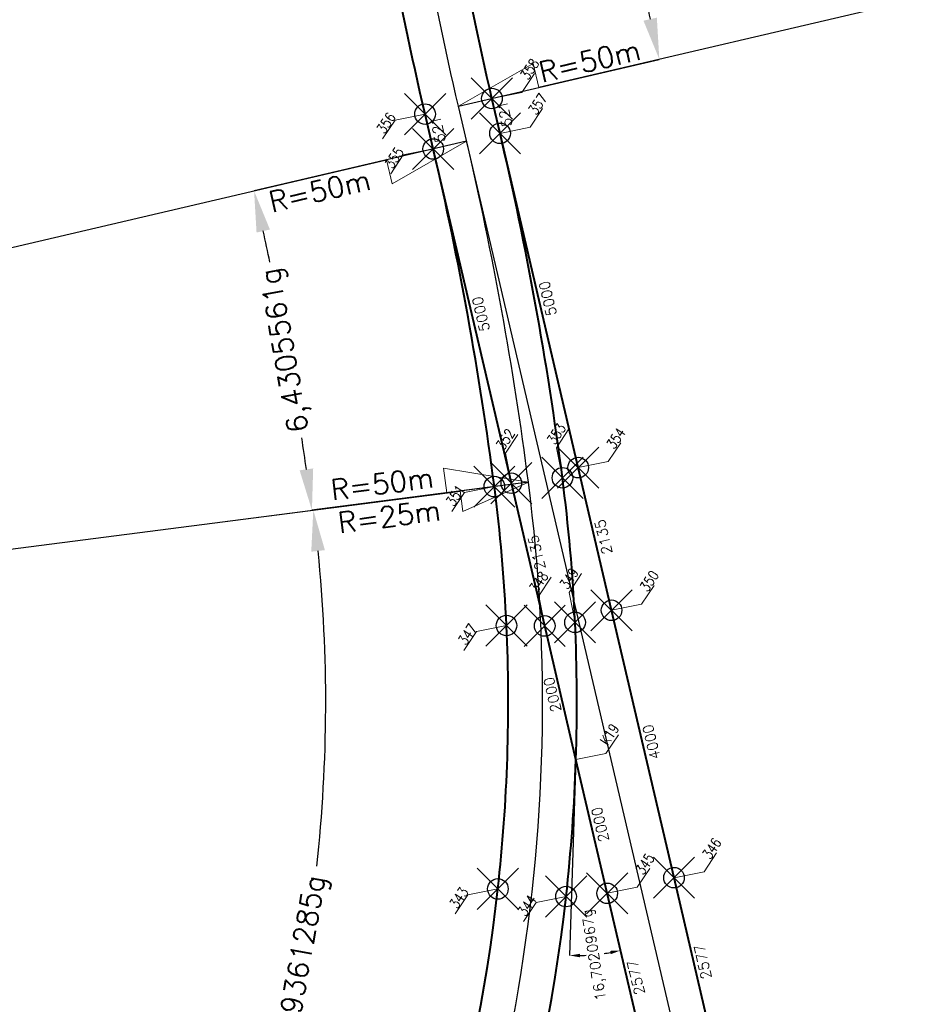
# Model space of a CAD drawing. Header units: metres. Extents: x 6603774 to 6604307, y 5739806 to 5740703.
# Tile 34 of 38: x 6604117 to 6604130, y 5739977 to 5739992. Entities that reach past the tile are written whole.
import ezdxf

# ---------------------------------------------------------------- set-up
doc = ezdxf.new("R2010")
doc.units = ezdxf.units.M
doc.header["$PDMODE"] = 35
doc.header["$PDSIZE"] = 0.3
doc.linetypes.add('DASHDOT', pattern=[25.4, 12.7, -6.35, 0, -6.35])
doc.layers.add('-punkty-specyf', color=7, linetype='Continuous')
for name, color, linetype, lineweight in [('-spec-dług-szyn', 7, 'Continuous', 20), ('-spec-wym-k-wewn', 6, 'Continuous', 13), ('-spec-wym-k-zewn', 30, 'Continuous', 13), ('-spec-wym-kąt-blok', 160, 'Continuous', 13), ('mat-szyna 76C1(VK Ri60)', 3, 'Continuous', 40), ('mat-szyna R60R2', 7, 'Continuous', 40), ('OSIE_TORU', 10, 'DASHDOT', 30), ('szyna 59R2 (między zwr. a krzyż.)', 222, 'Continuous', 40), ('szyna 60R2 (między zwr. a krzyż.)', 254, 'Continuous', 40), ('T_szyny 60R2 R290', 14, 'Continuous', 40), ('wsp-KrzyżownicRZ', 1, 'Continuous', 15), ('wsp-tocznej-szyn RZ', 114, 'Continuous', 15), ('zwrotnica R50m', 140, 'Continuous', 40)]:
    doc.layers.add(name, color=color, linetype=linetype, lineweight=lineweight)
doc.styles.add('dług-szyn', font='txt.shx')
doc.styles.add('prom-specyf', font='txt.shx')
doc.styles.add('WSP', font='txt.shx', dxfattribs={"width": 0.8})
doc.dimstyles.new('Długości-szyn-spec', dxfattribs={"dimtxt": 0.15, "dimasz": 0.01, "dimexe": 1.25, "dimexo": 0, "dimgap": 0, "dimtad": 0, "dimdec": 0, "dimlfac": 1000, "dimtxsty": 'dług-szyn', "dimblk": 'NONE', "dimcen": 0, "dimse1": 1, "dimse2": 1, "dimsd1": 1, "dimsd2": 1, "dimaunit": 1, "dimadec": 3, "dimazin": 0, "dimtfac": 1, "dimtdec": 0, "dimtmove": 0, "dimatfit": 3, "dimldrblk": 'NONE', "dimfxl": 1, "dimtolj": 1, "dimarcsym": 0})
doc.dimstyles.new('krzyz-tory-w-100-kąty', dxfattribs={"dimtxt": 0.15, "dimasz": 0.15, "dimexe": 0, "dimexo": 0, "dimgap": 0.03, "dimtad": 0, "dimdec": 0, "dimtxsty": 'prom-specyf', "dimcen": 0, "dimaunit": 2, "dimadec": 7, "dimazin": 0, "dimtfac": 1, "dimtdec": 0, "dimtmove": 0, "dimatfit": 3, "dimfxl": 1, "dimarcsym": 0})
doc.dimstyles.new('Strzałka -pra-duża-spec', dxfattribs={"dimtxt": 0.3, "dimasz": 1.2, "dimexe": 0, "dimexo": 0, "dimgap": 0.005, "dimtad": 3, "dimjust": 1, "dimdec": 0, "dimzin": 0, "dimdsep": 46, "dimtxsty": 'prom-specyf', "dimblk": 'STRZAŁKA1', "dimcen": 0, "dimdle": 0.6, "dimclrd": 256, "dimadec": 0, "dimazin": 0, "dimtfac": 0.75, "dimtdec": 0, "dimtofl": 0, "dimtmove": 2, "dimatfit": 3, "dimfxl": 1, "dimtolj": 1, "dimtzin": 0, "dimlwd": -1, "dimarcsym": 0})
doc.dimstyles.new('Strzałka -pra-spec', dxfattribs={"dimtxt": 0.3, "dimasz": 1, "dimexe": 0, "dimexo": 0, "dimgap": 0.005, "dimtad": 3, "dimjust": 1, "dimdec": 0, "dimzin": 0, "dimdsep": 46, "dimtxsty": 'prom-specyf', "dimblk": 'STRZAŁKA1', "dimcen": 0, "dimdle": 0.6, "dimclrd": 256, "dimadec": 0, "dimazin": 0, "dimtfac": 0.75, "dimtdec": 0, "dimtofl": 0, "dimtmove": 2, "dimatfit": 3, "dimfxl": 1, "dimtolj": 1, "dimtzin": 0, "dimlwd": -1, "dimarcsym": 0})
doc.dimstyles.new('Strzałka le--spec', dxfattribs={"dimtxt": 0.3, "dimasz": 1, "dimexe": 0, "dimexo": 0, "dimgap": 0.02, "dimtad": 1, "dimdec": 0, "dimzin": 0, "dimdsep": 46, "dimtxsty": 'prom-specyf', "dimblk": 'STZRAŁKA-LEWA', "dimcen": 0, "dimdle": 0.6, "dimadec": 0, "dimazin": 0, "dimtfac": 0.75, "dimtdec": 0, "dimtofl": 0, "dimtmove": 2, "dimatfit": 3, "dimfxl": 1, "dimtolj": 1, "dimtzin": 0, "dimarcsym": 0})
doc.dimstyles.new('Strzałka le-duża-spec', dxfattribs={"dimtxt": 0.3, "dimasz": 1.2, "dimexe": 0, "dimexo": 0, "dimgap": 0.02, "dimtad": 1, "dimdec": 0, "dimzin": 0, "dimdsep": 46, "dimtxsty": 'prom-specyf', "dimblk": 'STZRAŁKA-LEWA', "dimcen": 0, "dimdle": 0.6, "dimadec": 0, "dimazin": 0, "dimtfac": 0.75, "dimtdec": 0, "dimtofl": 0, "dimtmove": 2, "dimatfit": 3, "dimfxl": 1, "dimtolj": 1, "dimtzin": 0, "dimarcsym": 0})
doc.dimstyles.new('tory-w-100-kąty', dxfattribs={"dimtxt": 0.15, "dimasz": 0.6, "dimexe": 0, "dimexo": 0, "dimgap": 0, "dimtad": 0, "dimdec": 0, "dimtxsty": 'prom-specyf', "dimcen": 0, "dimaunit": 2, "dimadec": 7, "dimazin": 0, "dimtfac": 1, "dimtdec": 0, "dimtmove": 0, "dimatfit": 3, "dimfxl": 1, "dimarcsym": 0})

# ---------------------------------------------------------------- blocks, each defined once
blk = doc.blocks.new('STZRAŁKA-LEWA')
for p, q in [((-1, 0), (0, 0)), ((0, 0), (-1, -0.299)), ((-1, 0), (-1, -0.299))]:
    blk.add_line(p, q)
blk = doc.blocks.new('*D183')
at = {"layer": '-spec-wym-k-zewn', "color": 0, "lineweight": -2, "transparency": 16777216}
blk.add_line((6604080.253, 5739980.246), (6604124.003, 5739957.304), dxfattribs=at)
at = {"layer": 'Defpoints', "color": 0, "transparency": 16777216}
for p in [(6604080.785, 5739979.968), (6604125.066, 5739956.747)]:
    blk.add_point(p, dxfattribs=at)
at = {"layer": '-spec-wym-k-zewn', "color": 0, "lineweight": -2, "transparency": 16777216, "xscale": 1.2, "yscale": 1.2, "zscale": 1.2, "rotation": 332.327694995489}
blk.add_blockref('STZRAŁKA-LEWA', (6604125.066, 5739956.747), dxfattribs=at)
at = {"layer": '-spec-wym-k-zewn', "color": 0, "transparency": 16777216, "insert": (6604123.044, 5739957.503), "char_height": 0.3, "attachment_point": 5, "rotation": 332.3277, "style": 'prom-specyf'}
blk.add_mtext('\\A1;R=50m', dxfattribs=at)
blk = doc.blocks.new('STRZAŁKA1')
for p, q in [((0, 0), (-1, 0.299)), ((-1, 0), (-1, 0.299)), ((-1, 0), (0, 0))]:
    blk.add_line(p, q)
blk = doc.blocks.new('*D184')
at = {"layer": '-spec-wym-k-zewn', "transparency": 16777216}
blk.add_line((6604121.397, 5739952.911), (6604080.285, 5739980.3), dxfattribs=at)
at = {"layer": 'Defpoints', "color": 0, "transparency": 16777216}
for p in [(6604080.785, 5739979.968), (6604122.396, 5739952.246)]:
    blk.add_point(p, dxfattribs=at)
at = {"layer": '-spec-wym-k-zewn', "transparency": 16777216, "xscale": 1.2, "yscale": 1.2, "zscale": 1.2, "rotation": 326.3276949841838}
blk.add_blockref('STRZAŁKA1', (6604122.396, 5739952.246), dxfattribs=at)
at = {"layer": '-spec-wym-k-zewn', "color": 0, "transparency": 16777216, "insert": (6604120.8, 5739953.621), "char_height": 0.3, "attachment_point": 5, "rotation": 326.3277, "style": 'prom-specyf'}
blk.add_mtext('\\A1;R=50m', dxfattribs=at)
blk = doc.blocks.new('*D185')
at = {"layer": '-spec-wym-k-wewn', "color": 0, "lineweight": -2, "transparency": 16777216}
blk.add_line((6604170.089, 5739986.685), (6604126.425, 5740009.789), dxfattribs=at)
at = {"layer": 'Defpoints', "color": 0, "transparency": 16777216}
for p in [(6604125.364, 5740010.35), (6604169.559, 5739986.965)]:
    blk.add_point(p, dxfattribs=at)
at = {"layer": '-spec-wym-k-wewn', "color": 0, "lineweight": -2, "transparency": 16777216, "xscale": 1.2, "yscale": 1.2, "zscale": 1.2, "rotation": 152.1151954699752}
blk.add_blockref('STZRAŁKA-LEWA', (6604125.364, 5740010.35), dxfattribs=at)
at = {"layer": '-spec-wym-k-wewn', "color": 0, "transparency": 16777216, "insert": (6604127.276, 5740009.62), "char_height": 0.3, "attachment_point": 5, "rotation": 332.1152, "style": 'prom-specyf'}
blk.add_mtext('\\A1;R=50m', dxfattribs=at)
blk = doc.blocks.new('*D186')
at = {"layer": '-spec-wym-k-wewn', "transparency": 16777216}
blk.add_line((6604128.946, 5740014.022), (6604170.058, 5739986.632), dxfattribs=at)
at = {"layer": 'Defpoints', "color": 0, "transparency": 16777216}
for p in [(6604127.948, 5740014.687), (6604169.559, 5739986.965)]:
    blk.add_point(p, dxfattribs=at)
at = {"layer": '-spec-wym-k-wewn', "transparency": 16777216, "xscale": 1.2, "yscale": 1.2, "zscale": 1.2, "rotation": 146.327694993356}
blk.add_blockref('STRZAŁKA1', (6604127.948, 5740014.687), dxfattribs=at)
at = {"layer": '-spec-wym-k-wewn', "color": 0, "transparency": 16777216, "insert": (6604129.523, 5740013.374), "char_height": 0.3, "attachment_point": 5, "rotation": 326.3277, "style": 'prom-specyf'}
blk.add_mtext('\\A1;R=50m', dxfattribs=at)
blk = doc.blocks.new('*D190')
at = {"layer": '-spec-wym-k-wewn', "color": 0, "lineweight": -2, "transparency": 16777216}
blk.add_line((6604172.851, 5740001.909), (6604124.748, 5739990.664), dxfattribs=at)
at = {"layer": 'Defpoints', "color": 0, "transparency": 16777216}
for p in [(6604172.267, 5740001.773), (6604123.579, 5739990.391)]:
    blk.add_point(p, dxfattribs=at)
at = {"layer": '-spec-wym-k-wewn', "color": 0, "lineweight": -2, "transparency": 16777216, "xscale": 1.2, "yscale": 1.2, "zscale": 1.2, "rotation": 193.1577111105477}
blk.add_blockref('STZRAŁKA-LEWA', (6604123.579, 5739990.391), dxfattribs=at)
at = {"layer": '-spec-wym-k-wewn', "color": 0, "transparency": 16777216, "insert": (6604125.488, 5739991.052), "char_height": 0.3, "attachment_point": 5, "rotation": 13.1577, "style": 'prom-specyf'}
blk.add_mtext('\\A1;R=50m', dxfattribs=at)
blk = doc.blocks.new('*D195')
at = {"layer": '-spec-wym-k-wewn', "transparency": 16777216}
blk.add_line((6604118.276, 5739966.262), (6604077.164, 5739993.652), dxfattribs=at)
at = {"layer": 'Defpoints', "color": 0, "transparency": 16777216}
for p in [(6604077.664, 5739993.319), (6604119.275, 5739965.597)]:
    blk.add_point(p, dxfattribs=at)
at = {"layer": '-spec-wym-k-wewn', "transparency": 16777216, "xscale": 1.2, "yscale": 1.2, "zscale": 1.2, "rotation": 326.327694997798}
blk.add_blockref('STRZAŁKA1', (6604119.275, 5739965.597), dxfattribs=at)
at = {"layer": '-spec-wym-k-wewn', "color": 0, "transparency": 16777216, "insert": (6604117.624, 5739967.013), "char_height": 0.3, "attachment_point": 5, "rotation": 326.3277, "style": 'prom-specyf'}
blk.add_mtext('\\A1;R=50m', dxfattribs=at)
blk = doc.blocks.new('*D196')
at = {"layer": '-spec-wym-k-wewn', "color": 0, "lineweight": -2, "transparency": 16777216}
blk.add_line((6604077.132, 5739993.598), (6604120.882, 5739970.656), dxfattribs=at)
at = {"layer": 'Defpoints', "color": 0, "transparency": 16777216}
for p in [(6604077.664, 5739993.319), (6604121.944, 5739970.098)]:
    blk.add_point(p, dxfattribs=at)
at = {"layer": '-spec-wym-k-wewn', "color": 0, "lineweight": -2, "transparency": 16777216, "xscale": 1.2, "yscale": 1.2, "zscale": 1.2, "rotation": 332.3276949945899}
blk.add_blockref('STZRAŁKA-LEWA', (6604121.944, 5739970.098), dxfattribs=at)
at = {"layer": '-spec-wym-k-wewn', "color": 0, "transparency": 16777216, "insert": (6604119.969, 5739970.831), "char_height": 0.3, "attachment_point": 5, "rotation": 332.3277, "style": 'prom-specyf'}
blk.add_mtext('\\A1;R=50m', dxfattribs=at)
blk = doc.blocks.new('*D197')
at = {"layer": '-spec-wym-k-wewn', "transparency": 16777216}
blk.add_line((6604121.059, 5739970.563), (6604099.273, 5739981.987), dxfattribs=at)
at = {"layer": 'Defpoints', "color": 0, "transparency": 16777216}
for p in [(6604099.804, 5739981.709), (6604121.944, 5739970.098)]:
    blk.add_point(p, dxfattribs=at)
at = {"layer": '-spec-wym-k-wewn', "transparency": 16777216, "rotation": 332.3276949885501}
blk.add_blockref('STRZAŁKA1', (6604121.944, 5739970.098), dxfattribs=at)
at = {"layer": '-spec-wym-k-wewn', "color": 0, "transparency": 16777216, "insert": (6604120.214, 5739971.283), "char_height": 0.3, "attachment_point": 5, "rotation": 332.3277, "style": 'prom-specyf'}
blk.add_mtext('\\A1;R=25m', dxfattribs=at)
blk = doc.blocks.new('*D198')
at = {"layer": '-spec-wym-k-wewn', "color": 0, "lineweight": -2, "transparency": 16777216}
blk.add_line((6604099.209, 5739981.632), (6604123.606, 5739984.787), dxfattribs=at)
at = {"layer": 'Defpoints', "color": 0, "transparency": 16777216}
for p in [(6604124.597, 5739984.916), (6604099.804, 5739981.709)]:
    blk.add_point(p, dxfattribs=at)
at = {"layer": '-spec-wym-k-wewn', "color": 0, "lineweight": -2, "transparency": 16777216, "rotation": 7.370210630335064}
blk.add_blockref('STZRAŁKA-LEWA', (6604124.597, 5739984.916), dxfattribs=at)
at = {"layer": '-spec-wym-k-wewn', "color": 0, "transparency": 16777216, "insert": (6604122.57, 5739984.418), "char_height": 0.3, "attachment_point": 5, "rotation": 7.3702, "style": 'prom-specyf'}
blk.add_mtext('\\A1;R=25m', dxfattribs=at)
blk = doc.blocks.new('*D199')
at = {"layer": '-spec-wym-k-wewn', "transparency": 16777216}
blk.add_line((6604123.407, 5739984.762), (6604074.415, 5739978.425), dxfattribs=at)
at = {"layer": 'Defpoints', "color": 0, "transparency": 16777216}
for p in [(6604124.597, 5739984.916), (6604075.011, 5739978.502)]:
    blk.add_point(p, dxfattribs=at)
at = {"layer": '-spec-wym-k-wewn', "transparency": 16777216, "xscale": 1.2, "yscale": 1.2, "zscale": 1.2, "rotation": 7.370210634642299}
blk.add_blockref('STRZAŁKA1', (6604124.597, 5739984.916), dxfattribs=at)
at = {"layer": '-spec-wym-k-wewn', "color": 0, "transparency": 16777216, "insert": (6604122.465, 5739984.895), "char_height": 0.3, "attachment_point": 5, "rotation": 7.3702, "style": 'prom-specyf'}
blk.add_mtext('\\A1;R=50m', dxfattribs=at)
blk = doc.blocks.new('*D200')
at = {"layer": '-spec-wym-k-wewn', "color": 0, "lineweight": -2, "transparency": 16777216}
blk.add_line((6604074.426, 5739978.365), (6604122.529, 5739989.61), dxfattribs=at)
at = {"layer": 'Defpoints', "color": 0, "transparency": 16777216}
for p in [(6604123.698, 5739989.883), (6604075.011, 5739978.502)]:
    blk.add_point(p, dxfattribs=at)
at = {"layer": '-spec-wym-k-wewn', "color": 0, "lineweight": -2, "transparency": 16777216, "xscale": 1.2, "yscale": 1.2, "zscale": 1.2, "rotation": 13.1577111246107}
blk.add_blockref('STZRAŁKA-LEWA', (6604123.698, 5739989.883), dxfattribs=at)
at = {"layer": '-spec-wym-k-wewn', "color": 0, "transparency": 16777216, "insert": (6604121.555, 5739989.161), "char_height": 0.3, "attachment_point": 5, "rotation": 13.1577, "style": 'prom-specyf'}
blk.add_mtext('\\A1;R=50m', dxfattribs=at)
blk = doc.blocks.new('*D205')
at = {"layer": '-spec-wym-k-wewn', "color": 0, "lineweight": -2, "transparency": 16777216}
for p, q in [((6604127.948, 5740014.687), (6604130.401, 5740013.053)), ((6604125.364, 5740010.35), (6604127.97, 5740008.971))]:
    blk.add_line(p, q, dxfattribs=at)
for start, end in [(147.0583, 147.6382), (150.8047, 151.3846)]:
    blk.add_arc((6604169.559, 5739986.965), 47.052, start, end, dxfattribs=at)
at = {"layer": '-spec-wym-k-wewn', "color": 0, "transparency": 16777216}
for points in [[(6604129.988, 5740012.606), (6604130.155, 5740012.497), (6604130.401, 5740013.053)], [(6604128.342, 5740009.452), (6604128.165, 5740009.547), (6604127.97, 5740008.971)]]:
    blk.add_solid(points, dxfattribs=at)
at = {"layer": 'Defpoints', "color": 0, "transparency": 16777216}
for p in [(6604127.948, 5740014.687), (6604129.545, 5740011.72), (6604125.364, 5740010.35), (6604169.559, 5739986.965)]:
    blk.add_point(p, dxfattribs=at)
at = {"layer": '-spec-wym-k-wewn', "color": 0, "transparency": 16777216, "insert": (6604129.134, 5740011.043), "char_height": 0.3, "attachment_point": 5, "rotation": 59.2214, "style": 'prom-specyf'}
blk.add_mtext('6,4305561g', dxfattribs=at)
blk = doc.blocks.new('*D207')
at = {"layer": '-spec-wym-k-wewn', "color": 0, "lineweight": -2, "transparency": 16777216}
for p, q in [((6604122.656, 5739995.542), (6604125.637, 5739995.917)), ((6604123.579, 5739990.391), (6604126.505, 5739991.075))]:
    blk.add_line(p, q, dxfattribs=at)
for start, end in [(187.8892, 188.4811), (191.8343, 192.4262)]:
    blk.add_arc((6604172.267, 5740001.773), 46.996, start, end, dxfattribs=at)
at = {"layer": '-spec-wym-k-wewn', "color": 0, "transparency": 16777216}
for points in [[(6604125.617, 5739995.309), (6604125.815, 5739995.335), (6604125.637, 5739995.917)], [(6604126.469, 5739991.682), (6604126.274, 5739991.638), (6604126.505, 5739991.075)]]:
    blk.add_solid(points, dxfattribs=at)
at = {"layer": 'Defpoints', "color": 0, "transparency": 16777216}
for p in [(6604172.267, 5740001.773), (6604122.656, 5739995.542), (6604126.159, 5739992.678), (6604123.579, 5739990.391)]:
    blk.add_point(p, dxfattribs=at)
at = {"layer": '-spec-wym-k-wewn', "color": 0, "transparency": 16777216, "insert": (6604126.008, 5739993.484), "char_height": 0.3, "attachment_point": 5, "rotation": 100.1577, "style": 'prom-specyf'}
blk.add_mtext('6,6666667g', dxfattribs=at)
blk = doc.blocks.new('*D220')
at = {"layer": '-spec-wym-k-zewn', "color": 0, "lineweight": -2, "transparency": 16777216}
for p, q in [((6604125.066, 5739956.747), (6604122.25, 5739958.223)), ((6604122.396, 5739952.246), (6604119.75, 5739954.008))]:
    blk.add_line(p, q, dxfattribs=at)
for start, end in [(331.0105, 331.5935), (327.0619, 327.6448)]:
    blk.add_arc((6604080.785, 5739979.968), 46.821, start, end, dxfattribs=at)
at = {"layer": '-spec-wym-k-zewn', "color": 0, "transparency": 16777216}
for points in [[(6604121.88, 5739957.741), (6604122.057, 5739957.647), (6604122.25, 5739958.223)], [(6604120.163, 5739954.455), (6604119.996, 5739954.564), (6604119.75, 5739954.008)]]:
    blk.add_solid(points, dxfattribs=at)
at = {"layer": 'Defpoints', "color": 0, "transparency": 16777216}
for p in [(6604080.785, 5739979.968), (6604125.066, 5739956.747), (6604120.632, 5739955.384), (6604122.396, 5739952.246)]:
    blk.add_point(p, dxfattribs=at)
at = {"layer": '-spec-wym-k-zewn', "color": 0, "transparency": 16777216, "insert": (6604121.055, 5739956.083), "char_height": 0.3, "attachment_point": 5, "rotation": 59.3277, "style": 'prom-specyf'}
blk.add_mtext('6,6666667g', dxfattribs=at)
blk = doc.blocks.new('*D222')
at = {"layer": '-spec-wym-k-wewn', "color": 0, "lineweight": -2, "transparency": 16777216}
for p, q in [((6604123.698, 5739989.883), (6604120.601, 5739989.159)), ((6604124.597, 5739984.916), (6604121.444, 5739984.508))]:
    blk.add_line(p, q, dxfattribs=at)
for start, end in [(11.855, 12.4235), (8.1045, 8.6729)]:
    blk.add_arc((6604075.011, 5739978.502), 46.82, start, end, dxfattribs=at)
at = {"layer": '-spec-wym-k-wewn', "color": 0, "transparency": 16777216}
for points in [[(6604120.637, 5739988.552), (6604120.832, 5739988.596), (6604120.601, 5739989.159)], [(6604121.462, 5739985.116), (6604121.264, 5739985.089), (6604121.444, 5739984.508)]]:
    blk.add_solid(points, dxfattribs=at)
at = {"layer": 'Defpoints', "color": 0, "transparency": 16777216}
for p in [(6604123.698, 5739989.883), (6604121.215, 5739986.067), (6604124.597, 5739984.916), (6604075.011, 5739978.502)]:
    blk.add_point(p, dxfattribs=at)
at = {"layer": '-spec-wym-k-wewn', "color": 0, "transparency": 16777216, "insert": (6604121.081, 5739986.844), "char_height": 0.3, "attachment_point": 5, "rotation": 100.264, "style": 'prom-specyf'}
blk.add_mtext('6,4305561g', dxfattribs=at)
blk = doc.blocks.new('*D223')
at = {"layer": '-spec-wym-k-wewn', "color": 0, "lineweight": -2, "transparency": 16777216}
for p, q in [((6604124.597, 5739984.916), (6604121.464, 5739984.51)), ((6604121.944, 5739970.098), (6604119.147, 5739971.565))]:
    blk.add_line(p, q, dxfattribs=at)
for start, end in [(353.7213, 5.7962), (333.9017, 345.9766)]:
    blk.add_arc((6604099.804, 5739981.709), 21.841, start, end, dxfattribs=at)
at = {"layer": '-spec-wym-k-wewn', "color": 0, "transparency": 16777216}
for points in [[(6604121.434, 5739983.903), (6604121.633, 5739983.926), (6604121.464, 5739984.51)], [(6604119.507, 5739972.055), (6604119.329, 5739972.146), (6604119.147, 5739971.565)]]:
    blk.add_solid(points, dxfattribs=at)
at = {"layer": 'Defpoints', "color": 0, "transparency": 16777216}
for p in [(6604124.597, 5739984.916), (6604099.804, 5739981.709), (6604120.8, 5739975.692), (6604121.944, 5739970.098)]:
    blk.add_point(p, dxfattribs=at)
at = {"layer": '-spec-wym-k-wewn', "color": 0, "transparency": 16777216, "insert": (6604121.303, 5739977.859), "char_height": 0.3, "attachment_point": 5, "rotation": 79.849, "style": 'prom-specyf'}
blk.add_mtext('38,9361285g', dxfattribs=at)
blk = doc.blocks.new('*D224')
at = {"layer": '-spec-wym-k-wewn', "color": 0, "lineweight": -2, "transparency": 16777216}
for p, q in [((6604121.944, 5739970.098), (6604119.166, 5739971.555)), ((6604119.275, 5739965.597), (6604116.663, 5739967.336))]:
    blk.add_line(p, q, dxfattribs=at)
for start, end in [(331.0091, 331.5941), (327.0613, 327.6463)]:
    blk.add_arc((6604077.664, 5739993.319), 46.862, start, end, dxfattribs=at)
at = {"layer": '-spec-wym-k-wewn', "color": 0, "transparency": 16777216}
for points in [[(6604118.795, 5739971.073), (6604118.972, 5739970.979), (6604119.166, 5739971.555)], [(6604117.077, 5739967.783), (6604116.909, 5739967.893), (6604116.663, 5739967.336)]]:
    blk.add_solid(points, dxfattribs=at)
at = {"layer": 'Defpoints', "color": 0, "transparency": 16777216}
for p in [(6604077.664, 5739993.319), (6604121.944, 5739970.098), (6604117.546, 5739968.713), (6604119.275, 5739965.597)]:
    blk.add_point(p, dxfattribs=at)
at = {"layer": '-spec-wym-k-wewn', "color": 0, "transparency": 16777216, "insert": (6604117.97, 5739969.413), "char_height": 0.3, "attachment_point": 5, "rotation": 59.3277, "style": 'prom-specyf'}
blk.add_mtext('6,6666667g', dxfattribs=at)
blk = doc.blocks.new('Wsp-pg50(s)')
for p, q in [((0, 0), (315, 315)), ((315, 315), (645, 315))]:
    blk.add_line(p, q)
at = {"style": 'WSP', "width": 0.8}
blk.add_attdef('WSP', (330, 352), '', height=150, dxfattribs=at)
blk = doc.blocks.new('*D554')
at = {"layer": 'Defpoints', "color": 0, "transparency": 16777216}
for p in [(6604123.092, 5739990.277), (6604123.211, 5739989.769), (6604123.337, 5739989.799)]:
    blk.add_point(p, dxfattribs=at)
at = {"layer": '-spec-dług-szyn', "color": 0, "transparency": 16777216, "insert": (6604123.278, 5739990.053), "char_height": 0.15, "attachment_point": 5, "rotation": 103.1577, "style": 'dług-szyn'}
blk.add_mtext('\\A1;521', dxfattribs=at)
blk = doc.blocks.new('_None')
blk = doc.blocks.new('*D555')
at = {"layer": 'Defpoints', "color": 0, "transparency": 16777216}
for p in [(6604123.211, 5739989.769), (6604124.349, 5739984.901), (6604124.475, 5739984.93)]:
    blk.add_point(p, dxfattribs=at)
at = {"layer": '-spec-dług-szyn', "color": 0, "transparency": 16777216, "insert": (6604123.906, 5739987.365), "char_height": 0.15, "attachment_point": 5, "rotation": 103.1577, "style": 'dług-szyn'}
blk.add_mtext('\\A1;5000', dxfattribs=at)
blk = doc.blocks.new('*D556')
at = {"layer": 'Defpoints', "color": 0, "transparency": 16777216}
for p in [(6604124.349, 5739984.901), (6604124.835, 5739982.822), (6604124.961, 5739982.852)]:
    blk.add_point(p, dxfattribs=at)
at = {"layer": '-spec-dług-szyn', "color": 0, "transparency": 16777216, "insert": (6604124.718, 5739983.891), "char_height": 0.15, "attachment_point": 5, "rotation": 103.1577, "style": 'dług-szyn'}
blk.add_mtext('\\A1;2135', dxfattribs=at)
blk = doc.blocks.new('*D557')
at = {"layer": 'Defpoints', "color": 0, "transparency": 16777216}
for p in [(6604124.835, 5739982.822), (6604125.29, 5739980.875), (6604125.175, 5739980.848)]:
    blk.add_point(p, dxfattribs=at)
at = {"layer": '-spec-dług-szyn', "color": 0, "transparency": 16777216, "insert": (6604124.947, 5739981.821), "char_height": 0.15, "attachment_point": 5, "rotation": 103.1577, "style": 'dług-szyn'}
blk.add_mtext('\\A1;2000', dxfattribs=at)
blk = doc.blocks.new('*D558')
at = {"layer": 'Defpoints', "color": 0, "transparency": 16777216}
for p in [(6604125.29, 5739980.875), (6604125.746, 5739978.927), (6604125.872, 5739978.957)]:
    blk.add_point(p, dxfattribs=at)
at = {"layer": '-spec-dług-szyn', "color": 0, "transparency": 16777216, "insert": (6604125.644, 5739979.93), "char_height": 0.15, "attachment_point": 5, "rotation": 103.1577, "style": 'dług-szyn'}
blk.add_mtext('\\A1;2000', dxfattribs=at)
blk = doc.blocks.new('*D559')
at = {"layer": 'Defpoints', "color": 0, "transparency": 16777216}
for p in [(6604125.746, 5739978.927), (6604126.332, 5739976.418), (6604126.458, 5739976.448)]:
    blk.add_point(p, dxfattribs=at)
at = {"layer": '-spec-dług-szyn', "color": 0, "transparency": 16777216, "insert": (6604126.165, 5739977.702), "char_height": 0.15, "attachment_point": 5, "rotation": 103.1577, "style": 'dług-szyn'}
blk.add_mtext('\\A1;2577', dxfattribs=at)
blk = doc.blocks.new('*D567')
at = {"layer": 'Defpoints', "color": 0, "transparency": 16777216}
for p in [(6604124.066, 5739990.505), (6604124.185, 5739989.997), (6604124.31, 5739990.026)]:
    blk.add_point(p, dxfattribs=at)
at = {"layer": '-spec-dług-szyn', "color": 0, "transparency": 16777216, "insert": (6604124.251, 5739990.28), "char_height": 0.15, "attachment_point": 5, "rotation": 103.1577, "style": 'dług-szyn'}
blk.add_mtext('\\A1;521', dxfattribs=at)
blk = doc.blocks.new('*D568')
at = {"layer": 'Defpoints', "color": 0, "transparency": 16777216}
for p in [(6604124.185, 5739989.997), (6604125.323, 5739985.128), (6604125.449, 5739985.158)]:
    blk.add_point(p, dxfattribs=at)
at = {"layer": '-spec-dług-szyn', "color": 0, "transparency": 16777216, "insert": (6604124.88, 5739987.592), "char_height": 0.15, "attachment_point": 5, "rotation": 103.1577, "style": 'dług-szyn'}
blk.add_mtext('\\A1;5000', dxfattribs=at)
blk = doc.blocks.new('*D569')
at = {"layer": 'Defpoints', "color": 0, "transparency": 16777216}
for p in [(6604125.323, 5739985.128), (6604125.809, 5739983.05), (6604125.935, 5739983.079)]:
    blk.add_point(p, dxfattribs=at)
at = {"layer": '-spec-dług-szyn', "color": 0, "transparency": 16777216, "insert": (6604125.692, 5739984.118), "char_height": 0.15, "attachment_point": 5, "rotation": 103.1577, "style": 'dług-szyn'}
blk.add_mtext('\\A1;2135', dxfattribs=at)
blk = doc.blocks.new('*D570')
at = {"layer": 'Defpoints', "color": 0, "transparency": 16777216}
for p in [(6604125.809, 5739983.05), (6604126.719, 5739979.155), (6604126.845, 5739979.184)]:
    blk.add_point(p, dxfattribs=at)
at = {"layer": '-spec-dług-szyn', "color": 0, "transparency": 16777216, "insert": (6604126.39, 5739981.132), "char_height": 0.15, "attachment_point": 5, "rotation": 103.1577, "style": 'dług-szyn'}
blk.add_mtext('\\A1;4000', dxfattribs=at)
blk = doc.blocks.new('*D571')
at = {"layer": 'Defpoints', "color": 0, "transparency": 16777216}
for p in [(6604126.719, 5739979.155), (6604127.306, 5739976.646), (6604127.432, 5739976.675)]:
    blk.add_point(p, dxfattribs=at)
at = {"layer": '-spec-dług-szyn', "color": 0, "transparency": 16777216, "insert": (6604127.138, 5739977.93), "char_height": 0.15, "attachment_point": 5, "rotation": 103.1577, "style": 'dług-szyn'}
blk.add_mtext('\\A1;2577', dxfattribs=at)
blk = doc.blocks.new('*D676')
at = {"layer": '-spec-wym-kąt-blok', "color": 0, "lineweight": -2, "transparency": 16777216}
for p, q in [((6604125.285, 5739980.725), (6604125.197, 5739978.022)), ((6604125.746, 5739978.927), (6604125.94, 5739978.095))]:
    blk.add_line(p, q, dxfattribs=at)
for start, end in [(271.1372, 273.0233), (278.2532, 280.1463)]:
    blk.add_arc((6604125.29, 5739980.875), 2.854, start, end, dxfattribs=at)
at = {"layer": '-spec-wym-kąt-blok', "color": 0, "transparency": 16777216}
for points in [[(6604125.347, 5739977.996), (6604125.347, 5739978.046), (6604125.197, 5739978.022)], [(6604125.788, 5739978.089), (6604125.798, 5739978.041), (6604125.94, 5739978.095)]]:
    blk.add_solid(points, dxfattribs=at)
at = {"layer": 'Defpoints', "color": 0, "transparency": 16777216}
for p in [(6604125.29, 5739980.875), (6604125.29, 5739980.875), (6604125.285, 5739980.725), (6604125.746, 5739978.927), (6604125.695, 5739978.049)]:
    blk.add_point(p, dxfattribs=at)
at = {"layer": '-spec-wym-kąt-blok', "color": 0, "transparency": 16777216, "insert": (6604125.571, 5739978.034), "char_height": 0.15, "attachment_point": 5, "rotation": 99, "style": 'prom-specyf'}
blk.add_mtext('16,7020967g', dxfattribs=at)

msp = doc.modelspace()

# ---------------------------------------------------------------- linework, layer by layer
at = {"layer": '-punkty-specyf'}
for p in [(6604124.0661, 5739990.5047), (6604123.0923, 5739990.2771), (6604124.1848, 5739989.9971), (6604123.211, 5739989.7694), (6604125.3229, 5739985.1283), (6604125.0933, 5739984.9798), (6604124.1016, 5739984.8515), (6604124.3492, 5739984.9007), (6604125.8088, 5739983.0498), (6604124.2784, 5739982.8284), (6604124.8351, 5739982.8222), (6604125.2773, 5739982.8741), (6604126.7193, 5739979.1548), (6604124.1528, 5739978.9913), (6604125.1466, 5739978.8803), (6604125.7456, 5739978.9272)]:
    msp.add_point(p, dxfattribs=at)
at = {"layer": '-spec-wym-kąt-blok'}
msp.add_line((6604125.2854, 5739980.7247), (6604125.2903, 5739980.8747), dxfattribs=at)
at = {"layer": 'mat-szyna 76C1(VK Ri60)', "ltscale": 3, "flags": 128}
for points in [[(6604126.7193, 5739979.1548), (6604125.8088, 5739983.0498)], [(6604125.2903, 5739980.8747), (6604124.8351, 5739982.8222)], [(6604125.7456, 5739978.9272), (6604125.2903, 5739980.8747)]]:
    msp.add_lwpolyline(points, dxfattribs=at)
for points in [[(6604125.2903, 5739980.8747, 0.0196104), (6604125.2773, 5739982.8741, 0.0196104)], [(6604124.1528, 5739978.9913, 0.0392358), (6604124.2784, 5739982.8284)], [(6604125.1466, 5739978.8803, 0.0196104), (6604125.2903, 5739980.8747)]]:
    msp.add_lwpolyline(points, format="xyb", dxfattribs=at)
at = {"layer": 'mat-szyna R60R2', "flags": 128}
for points in [[(6604124.1848, 5739989.9971), (6604124.0661, 5739990.5047)], [(6604123.211, 5739989.7694), (6604123.0923, 5739990.2771)], [(6604127.3059, 5739976.6458), (6604126.7193, 5739979.1548)], [(6604126.3321, 5739976.4181), (6604125.7456, 5739978.9272)]]:
    msp.add_lwpolyline(points, dxfattribs=at)
at = {"layer": 'OSIE_TORU', "linetype": 'ByBlock', "ltscale": 0.1, "flags": 128}
for points in [[(6604045.4062, 5739836.3539, 0.0261859), (6604050.6395, 5739836.2958, 0.2123931), (6604068.8512, 5739845.3146, 0.0261859), (6604071.9769, 5739849.5123), (6604127.0702, 5739932.2077, 0.0261859), (6604129.74, 5739936.7091, 0.1531555), (6604132.4047, 5739951.4345, 0.0261859), (6604131.4818, 5739956.5857), (6604123.5792, 5739990.3909, -0.0261859), (6604122.6562, 5739995.5425, -0.1541046), (6604125.3641, 5740010.3499, -0.0252581), (6604127.9475, 5740014.6872)], [(6604049.7528, 5739852.2259, 0.0795573), (6604056.3284, 5739866.6051, -0.0795573), (6604062.9041, 5739880.9843), (6604119.2746, 5739965.5969, 0.0261859), (6604121.9444, 5739970.0983, 0.1541046), (6604124.5974, 5739984.9156, 0.0252581), (6604123.6979, 5739989.8832)]]:
    msp.add_lwpolyline(points, format="xyb", dxfattribs=at)
at = {"layer": 'OSIE_TORU', "color": 252, "linetype": 'ByBlock', "lineweight": 13, "ltscale": 0.1, "flags": 128}
msp.add_lwpolyline([(6604010.8225, 5739838.5518, 0.0261859), (6604016.0558, 5739838.4937, 0.2123931), (6604034.2675, 5739847.5125, 0.0261859), (6604037.3932, 5739851.7102), (6604100.0764, 5739945.7982, 0.0795573), (6604106.652, 5739960.1774), (6604115.1984, 5739991.0416, -0.0795573), (6604121.774, 5740005.4208)], format="xyb", dxfattribs=at)
at = {"layer": 'szyna 59R2 (między zwr. a krzyż.)', "flags": 128}
for points in [[(6604125.2773, 5739982.8741, 0.0207314), (6604125.0933, 5739984.9798)], [(6604124.2784, 5739982.8284, 0.0207314), (6604124.1016, 5739984.8515)]]:
    msp.add_lwpolyline(points, format="xyb", dxfattribs=at)
at = {"layer": 'szyna 60R2 (między zwr. a krzyż.)', "flags": 128}
for points in [[(6604125.8088, 5739983.0498), (6604125.3229, 5739985.1283)], [(6604124.8351, 5739982.8222), (6604124.3492, 5739984.9007)]]:
    msp.add_lwpolyline(points, dxfattribs=at)
at = {"layer": 'T_szyny 60R2 R290', "ltscale": 3, "flags": 128}
for points in [[(6604123.0923, 5739990.2771, -0.0261859), (6604122.1601, 5739995.4802, -0.0932264), (6604122.7347, 5740004.8898)], [(6604124.0661, 5739990.5047, -0.0261859), (6604123.1523, 5739995.6048, -0.0932264), (6604123.7044, 5740004.6454)], [(6604118.8585, 5739965.8741, 0.0261859), (6604121.5016, 5739970.3305, 0.0932264), (6604124.1528, 5739978.9913, 0.0932264)], [(6604119.6907, 5739965.3197, 0.0261859), (6604122.3872, 5739969.8661, 0.0932264), (6604125.1466, 5739978.8803, 0.0932264)]]:
    msp.add_lwpolyline(points, format="xyb", dxfattribs=at)
at = {"layer": 'zwrotnica R50m', "flags": 128}
for points in [[(6604125.3229, 5739985.1283), (6604124.1848, 5739989.9971)], [(6604124.3492, 5739984.9007), (6604123.211, 5739989.7694)]]:
    msp.add_lwpolyline(points, dxfattribs=at)
for points in [[(6604125.0933, 5739984.9798, 0.0252581), (6604124.1848, 5739989.9971)], [(6604124.1016, 5739984.8515, 0.0252581), (6604123.211, 5739989.7694)]]:
    msp.add_lwpolyline(points, format="xyb", dxfattribs=at)

# ---------------------------------------------------------------- block references
at = {"layer": 'wsp-KrzyżownicRZ'}
ref = msp.add_blockref('Wsp-pg50(s)', (6604125.2903, 5739980.8747), dxfattribs=dict(at, xscale=-0.0009999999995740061, yscale=0.0009999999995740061, zscale=0.0009999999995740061, rotation=236.3276950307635))
ref.add_attrib('WSP', 'K19', (6604125.7553, 5739981.0693), dxfattribs={"layer": '0', "height": 0.15, "rotation": 56.3277, "style": 'WSP', "width": 0.8})
at = {"layer": 'wsp-tocznej-szyn RZ'}
ref = msp.add_blockref('Wsp-pg50(s)', (6604124.0661, 5739990.5047), dxfattribs=dict(at, xscale=-0.0009999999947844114, yscale=0.0009999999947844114, zscale=0.0009999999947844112, rotation=236.3276950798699))
ref.add_attrib('WSP', '358', (6604124.5931, 5739990.7611), dxfattribs={"layer": '0', "height": 0.15, "rotation": 56.3277, "style": 'WSP', "width": 0.8})
ref = msp.add_blockref('Wsp-pg50(s)', (6604124.1848, 5739989.9971), dxfattribs=dict(at, xscale=-0.0009999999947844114, yscale=0.0009999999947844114, zscale=0.0009999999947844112, rotation=236.3276950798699))
ref.add_attrib('WSP', '357', (6604124.7118, 5739990.2534), dxfattribs={"layer": '0', "height": 0.15, "rotation": 56.3277, "style": 'WSP', "width": 0.8})
ref = msp.add_blockref('Wsp-pg50(s)', (6604123.0923, 5739990.2771), dxfattribs=dict(at, xscale=-0.0009999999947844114, yscale=0.0009999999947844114, zscale=0.0009999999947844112, rotation=56.32769507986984))
ref.add_attrib('WSP', '356', (6604122.5013, 5739989.9777), dxfattribs={"layer": '0', "height": 0.15, "rotation": 56.3277, "style": 'WSP', "width": 0.8})
ref = msp.add_blockref('Wsp-pg50(s)', (6604123.211, 5739989.7694), dxfattribs=dict(at, xscale=-0.0009999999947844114, yscale=0.0009999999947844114, zscale=0.0009999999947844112, rotation=56.32769507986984))
ref.add_attrib('WSP', '355', (6604122.62, 5739989.47), dxfattribs={"layer": '0', "height": 0.15, "rotation": 56.3277, "style": 'WSP', "width": 0.8})
at = {"layer": 'wsp-tocznej-szyn RZ', "xscale": 0.0009999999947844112, "yscale": 0.0009999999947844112, "zscale": 0.0009999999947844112, "rotation": 56.32769507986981}
for p, values in [((6604124.3492, 5739984.9007), {'WSP': '352'}), ((6604125.0933, 5739984.9798), {'WSP': '353'}), ((6604125.2773, 5739982.8741), {'WSP': '349'}), ((6604124.8351, 5739982.8222), {'WSP': '348'})]:
    msp.add_blockref('Wsp-pg50(s)', p, dxfattribs=at).add_auto_attribs(values)
at = {"layer": 'wsp-tocznej-szyn RZ'}
ref = msp.add_blockref('Wsp-pg50(s)', (6604125.3229, 5739985.1283), dxfattribs=dict(at, xscale=-0.0009999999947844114, yscale=0.0009999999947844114, zscale=0.0009999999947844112, rotation=236.3276950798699))
ref.add_attrib('WSP', '354', (6604125.8499, 5739985.3847), dxfattribs={"layer": '0', "height": 0.15, "rotation": 56.3277, "style": 'WSP', "width": 0.8})
ref = msp.add_blockref('Wsp-pg50(s)', (6604124.1016, 5739984.8515), dxfattribs=dict(at, xscale=-0.0009999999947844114, yscale=0.0009999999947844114, zscale=0.0009999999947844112, rotation=56.32769507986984))
ref.add_attrib('WSP', '351', (6604123.5105, 5739984.5521), dxfattribs={"layer": '0', "height": 0.15, "rotation": 56.3277, "style": 'WSP', "width": 0.8})
ref = msp.add_blockref('Wsp-pg50(s)', (6604125.8088, 5739983.0498), dxfattribs=dict(at, xscale=-0.0009999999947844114, yscale=0.0009999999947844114, zscale=0.0009999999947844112, rotation=236.3276950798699))
ref.add_attrib('WSP', '350', (6604126.3358, 5739983.3061), dxfattribs={"layer": '0', "height": 0.15, "rotation": 56.3277, "style": 'WSP', "width": 0.8})
ref = msp.add_blockref('Wsp-pg50(s)', (6604124.2784, 5739982.8284), dxfattribs=dict(at, xscale=-0.0009999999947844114, yscale=0.0009999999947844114, zscale=0.0009999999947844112, rotation=56.32769507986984))
ref.add_attrib('WSP', '347', (6604123.6874, 5739982.529), dxfattribs={"layer": '0', "height": 0.15, "rotation": 56.3277, "style": 'WSP', "width": 0.8})
ref = msp.add_blockref('Wsp-pg50(s)', (6604126.7193, 5739979.1548), dxfattribs=dict(at, xscale=-0.0009999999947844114, yscale=0.0009999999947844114, zscale=0.0009999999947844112, rotation=236.3276950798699))
ref.add_attrib('WSP', '346', (6604127.2464, 5739979.4111), dxfattribs={"layer": '0', "height": 0.15, "rotation": 56.3277, "style": 'WSP', "width": 0.8})
ref = msp.add_blockref('Wsp-pg50(s)', (6604125.7456, 5739978.9272), dxfattribs=dict(at, xscale=-0.0009999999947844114, yscale=0.0009999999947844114, zscale=0.0009999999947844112, rotation=236.3276950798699))
ref.add_attrib('WSP', '345', (6604126.2726, 5739979.1835), dxfattribs={"layer": '0', "height": 0.15, "rotation": 56.3277, "style": 'WSP', "width": 0.8})
ref = msp.add_blockref('Wsp-pg50(s)', (6604124.1528, 5739978.9913), dxfattribs=dict(at, xscale=-0.0009999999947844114, yscale=0.0009999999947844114, zscale=0.0009999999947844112, rotation=56.32769507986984))
ref.add_attrib('WSP', '343', (6604123.5618, 5739978.6918), dxfattribs={"layer": '0', "height": 0.15, "rotation": 56.3277, "style": 'WSP', "width": 0.8})
ref = msp.add_blockref('Wsp-pg50(s)', (6604125.1466, 5739978.8803), dxfattribs=dict(at, xscale=-0.0009999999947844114, yscale=0.0009999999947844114, zscale=0.0009999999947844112, rotation=56.32769507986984))
ref.add_attrib('WSP', '344', (6604124.5556, 5739978.5809), dxfattribs={"layer": '0', "height": 0.15, "rotation": 56.3277, "style": 'WSP', "width": 0.8})

# ---------------------------------------------------------------- dimensions: what is measured, and where the dimension line sits
at = {"layer": '-spec-dług-szyn'}
for p1, p2, distance, picture, middle in [((6604124.0661, 5739990.5047), (6604124.1848, 5739989.9971), 0.1291, '*D567', (6604124.2511, 5739990.2803)), ((6604123.0923, 5739990.2771), (6604123.211, 5739989.7694), 0.1297, '*D554', (6604123.2779, 5739990.0528))]:
    dim = msp.add_aligned_dim(p1=p1, p2=p2, distance=distance, dimstyle='Długości-szyn-spec', dxfattribs=at)
    dim.commit()
    dim.dimension.update_dxf_attribs({"geometry": picture, "text_midpoint": middle})
for base, p1, p2, picture, middle in [((6604125.4486, 5739985.1577), (6604124.1848, 5739989.9971), (6604125.3229, 5739985.1283), '*D568', (6604124.8796, 5739987.5921)), ((6604124.4754, 5739984.9302), (6604123.211, 5739989.7694), (6604124.3492, 5739984.9007), '*D555', (6604123.9064, 5739987.3646)), ((6604125.9345, 5739983.0792), (6604125.3229, 5739985.1283), (6604125.8088, 5739983.0498), '*D569', (6604125.6916, 5739984.1185)), ((6604124.9613, 5739982.8517), (6604124.3492, 5739984.9007), (6604124.8351, 5739982.8222), '*D556', (6604124.7184, 5739983.8909)), ((6604126.8451, 5739979.1842), (6604125.8088, 5739983.0498), (6604126.7193, 5739979.1548), '*D570', (6604126.3898, 5739981.1317)), ((6604125.1748, 5739980.8477), (6604124.8351, 5739982.8222), (6604125.2903, 5739980.8747), '*D557', (6604124.9471, 5739981.8214)), ((6604125.8719, 5739978.9567), (6604125.2903, 5739980.8747), (6604125.7456, 5739978.9272), '*D558', (6604125.6442, 5739979.9304)), ((6604127.4316, 5739976.6751), (6604126.7193, 5739979.1548), (6604127.3059, 5739976.6458), '*D571', (6604127.1383, 5739977.9297)), ((6604126.4584, 5739976.4476), (6604125.7456, 5739978.9272), (6604126.3321, 5739976.4181), '*D559', (6604126.1651, 5739977.7022))]:
    dim = msp.add_linear_dim(base=base, p1=p1, p2=p2, angle=103.15771, dimstyle='Długości-szyn-spec', override={"dimtmove": 1}, dxfattribs=at)
    dim.commit()
    dim.dimension.update_dxf_attribs({"geometry": picture, "text_midpoint": middle})
at = {"layer": '-spec-wym-k-wewn'}
for base, center, p1, p2, picture, middle in [((6604129.54459537, 5740011.71993882), (6604169.55862776, 5739986.96513096), (6604127.94751679, 5740014.68724207), (6604125.3641428, 5740010.34990163), '*D205', (6604129.13353429, 5740011.04282019)), ((6604126.1592862, 5739992.6784139), (6604172.2665587, 5740001.7725398), (6604122.6562119, 5739995.5424928), (6604123.5791998, 5739990.3909283), '*D207', (6604126.0075942, 5739993.4844818)), ((6604117.5464992, 5739968.7133774), (6604077.6635155, 5739993.3189864), (6604119.2746265, 5739965.5968753), (6604121.9444261, 5739970.0982854), '*D224', (6604117.9698519, 5739969.413179)), ((6604121.21524064, 5739986.06743373), (6604075.01052099, 5739978.50163621), (6604124.5974206, 5739984.91563556), (6604123.69787994, 5739989.88324765), '*D222', (6604121.0813277, 5739986.84418854)), ((6604120.7996706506, 5739975.6915998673), (6604099.8039707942, 5739981.7086358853), (6604121.9444261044, 5739970.0982853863), (6604124.5974205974, 5739984.9156355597), '*D223', (6604121.3029677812, 5739977.8593160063))]:
    dim = msp.add_angular_dim_3p(base=base, center=center, p1=p1, p2=p2, dimstyle='tory-w-100-kąty', override={"dimtxt": 0.3}, dxfattribs=at)
    dim.commit()
    dim.dimension.update_dxf_attribs({"geometry": picture, "text_midpoint": middle})
for center, mpoint, dimstyle, picture, middle in [((6604169.5586, 5739986.9651), (6604127.9475, 5740014.6872), 'Strzałka -pra-duża-spec', '*D186', (6604129.5233, 5740013.3745)), ((6604169.5586, 5739986.9651), (6604125.3641, 5740010.3499), 'Strzałka le-duża-spec', '*D185', (6604127.2762, 5740009.6203)), ((6604172.2666, 5740001.7725), (6604123.5792, 5739990.3909), 'Strzałka le-duża-spec', '*D190', (6604125.4875, 5739991.052)), ((6604077.6635, 5739993.319), (6604119.2746, 5739965.5969), 'Strzałka -pra-duża-spec', '*D195', (6604117.6241, 5739967.0132)), ((6604077.6635, 5739993.319), (6604121.9444, 5739970.0983), 'Strzałka le-duża-spec', '*D196', (6604119.9687, 5739970.8312)), ((6604075.0105, 5739978.5016), (6604123.6979, 5739989.8832), 'Strzałka le-duża-spec', '*D200', (6604121.5551, 5739989.1613)), ((6604075.0105, 5739978.5016), (6604124.5974, 5739984.9156), 'Strzałka -pra-duża-spec', '*D199', (6604122.4653, 5739984.8947)), ((6604099.804, 5739981.7086), (6604124.5974, 5739984.9156), 'Strzałka le--spec', '*D198', (6604122.5703, 5739984.4176)), ((6604099.804, 5739981.7086), (6604121.9444, 5739970.0983), 'Strzałka -pra-spec', '*D197', (6604120.2142, 5739971.2827))]:
    dim = msp.add_radius_dim(center=center, mpoint=mpoint, dimstyle=dimstyle, override={"dimpost": 'R=<>m'}, dxfattribs=at)
    dim.commit()
    dim.dimension.update_dxf_attribs({"geometry": picture, "text_midpoint": middle, "dimtype": 164})
at = {"layer": '-spec-wym-k-zewn'}
for mpoint, dimstyle, picture, middle in [((6604122.3958, 5739952.2456), 'Strzałka -pra-duża-spec', '*D184', (6604120.8001, 5739953.6214)), ((6604125.0656, 5739956.747), 'Strzałka le-duża-spec', '*D183', (6604123.0436, 5739957.5028))]:
    dim = msp.add_radius_dim(center=(6604080.7846, 5739979.9677), mpoint=mpoint, dimstyle=dimstyle, override={"dimpost": 'R=<>m'}, dxfattribs=at)
    dim.commit()
    dim.dimension.update_dxf_attribs({"geometry": picture, "text_midpoint": middle, "dimtype": 164})
dim = msp.add_angular_dim_3p(base=(6604120.6324745, 5739955.3837552), center=(6604080.784642, 5739979.9676778), p1=(6604122.3957529, 5739952.2455667), p2=(6604125.0655526, 5739956.7469768), dimstyle='tory-w-100-kąty', override={"dimtxt": 0.3}, dxfattribs=at)
dim.commit()
dim.dimension.update_dxf_attribs({"geometry": '*D220', "text_midpoint": (6604121.0554541, 5739956.08294)})
at = {"layer": '-spec-wym-kąt-blok'}
dim = msp.add_angular_dim_2l(base=(6604125.694825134, 5739978.049179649), line1=((6604125.285424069, 5739980.724746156), (6604125.290329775, 5739980.874665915)), line2=((6604125.745594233, 5739978.927171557), (6604125.290329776, 5739980.874665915)), dimstyle='krzyz-tory-w-100-kąty', override={"dimtmove": 2}, dxfattribs=at)
dim.commit()
dim.dimension.update_dxf_attribs({"geometry": '*D676', "text_midpoint": (6604125.570930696, 5739978.034199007), "text_rotation": 279})

doc.saveas('drawing.dxf')
